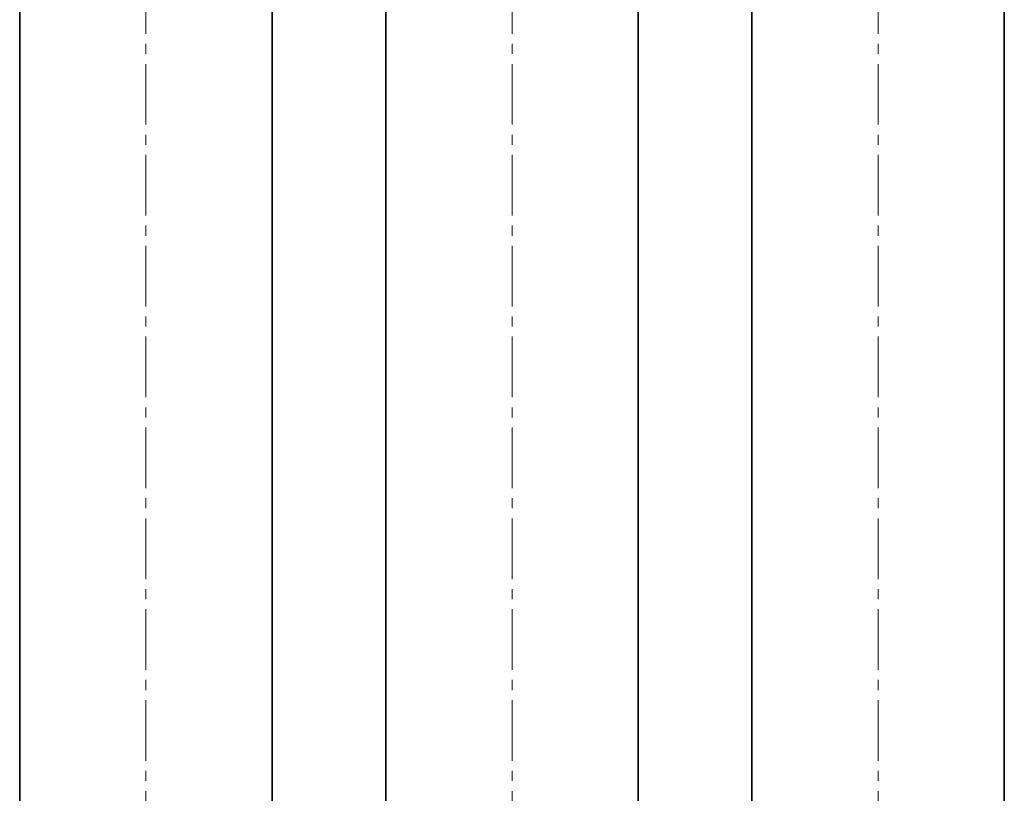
# Model space of a CAD drawing. Header units: millimetres. Extents: x -14862 to 14862, y -10512 to 10512.
# Tile 9 of 199: x -10854 to -10074, y -1284 to -671. Entities that reach past the tile are written whole.
import ezdxf

# ---------------------------------------------------------------- set-up
doc = ezdxf.new("R2010")
doc.units = ezdxf.units.MM
doc.header["$LTSCALE"] = 4
doc.linetypes.add('点画线', pattern=[18, 12, -2, 2, -2])
doc.layers.add('中心线层', color=1, linetype='点画线', lineweight=18)
doc.layers.add('几何体', color=7, linetype='Continuous', lineweight=35)

msp = doc.modelspace()

# ---------------------------------------------------------------- linework, layer by layer
at = {"layer": '中心线层'}
for p, q in [((-10753.859, -58.603), (-10753.859, -2808.181)), ((-10463.859, -58.603), (-10463.859, -2808.181)), ((-10173.859, -58.603), (-10173.859, -2808.181))]:
    msp.add_line(p, q, dxfattribs=at)
at = {"layer": '几何体'}
for p, q in [((-10853.86, -270.88), (-10853.86, -2670.88)), ((-10653.859, -2670.88), (-10653.859, -270.88)), ((-10563.86, -270.88), (-10563.86, -2670.88)), ((-10363.859, -2670.88), (-10363.859, -270.88)), ((-10273.859, -270.88), (-10273.859, -2670.88)), ((-10073.859, -2670.88), (-10073.859, -270.88))]:
    msp.add_line(p, q, dxfattribs=at)

doc.saveas('drawing.dxf')
